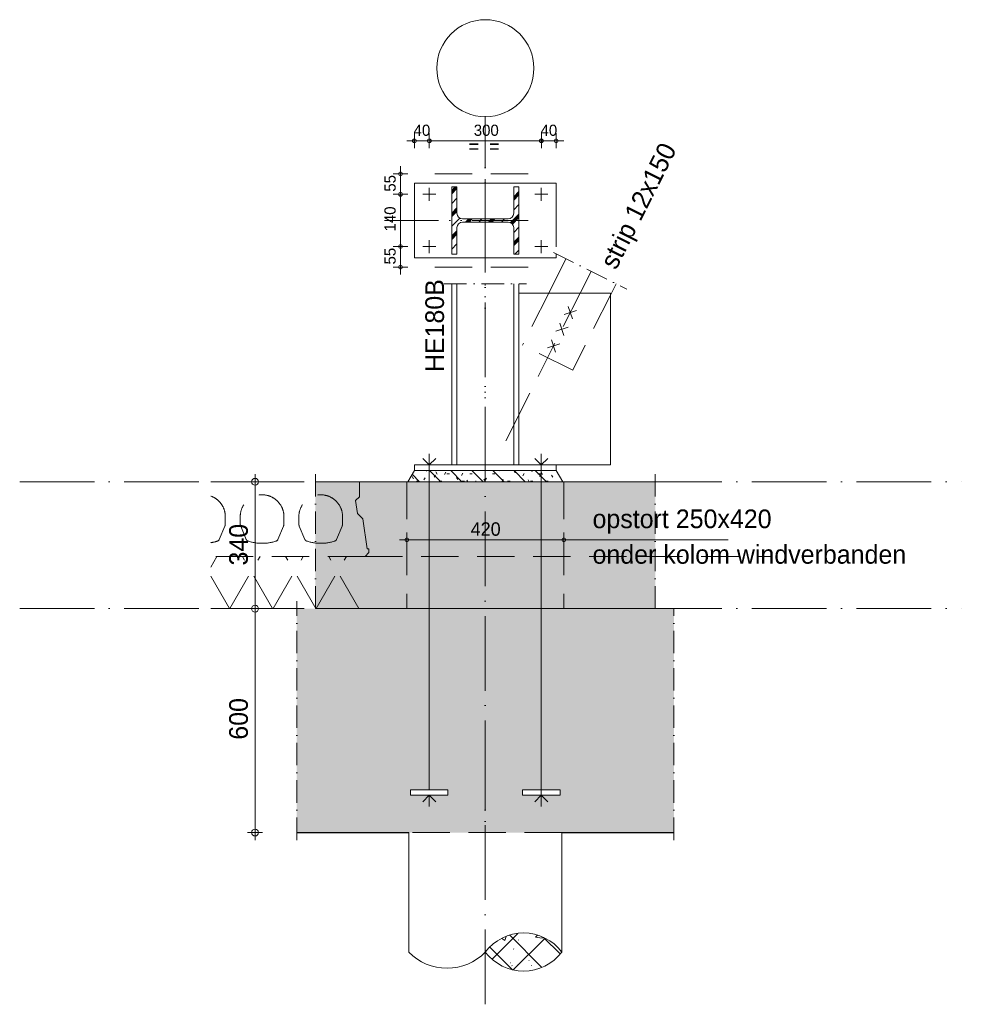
# Model space of a CAD drawing. Header units: millimetres. Extents: x 1146 to 62151, y -2394 to 40413.
# Tile 12 of 16: x 46044 to 48566, y -1510 to 1128. Entities that reach past the tile are written whole.
import ezdxf

# ---------------------------------------------------------------- set-up
doc = ezdxf.new("R2010")
doc.units = ezdxf.units.MM
for name, pattern in [('00_PBT_AFBR', [100, 60, -20, 0, -20]), ('00_PBT_HART', [240, 150, -30, 0, -30, 0, -30]), ('00_PBT_HID2', [150, 100, -50]), ('00_PBT_STRA', [560, 200, -40, 0, -40, 200, -40, 0, -40])]:
    doc.linetypes.add(name, pattern=pattern)
for name, color, linetype, lineweight in [('A-____-____-DIMS', 211, 'Continuous', 13), ('A-____-____-DIMS-20', 211, 'Continuous', 13), ('A-____-NOTE-TEXT', 131, 'Continuous', 18), ('A-DETL-____-OTLN', 90, 'Continuous', 13), ('A-DETL-GENF-HDLN', 90, '00_PBT_HID2', 18), ('A-DETL-GENF-OTLN', 92, 'Continuous', 18), ('A-FLOR-LEVL-OTLN', 51, 'Continuous', 13), ('G-____-____-TEXT', 231, 'Continuous', 13), ('S-BEAM-____-HDLN', 1, '00_PBT_HID2', 18), ('S-BEAM-____-IDEN', 2, 'Continuous', 18), ('S-BEAM-____-OTLN', 12, 'Continuous', 25), ('S-COLS-____-HDLN', 52, '00_PBT_HID2', 18), ('S-COLS-____-IDEN', 171, 'Continuous', 18), ('S-COLS-____-OTLN', 52, 'Continuous', 25), ('S-FNDN-____-HDLN', 4, '00_PBT_HID2', 18), ('S-GRID-____-OTLN', 1, 'Continuous', 13)]:
    doc.layers.add(name, color=color, linetype=linetype, lineweight=lineweight)
doc.styles.add('PBT-Font_4', font='PBT-FONT.ttf', dxfattribs={"height": 36})
doc.styles.add('PBT-Font_6', font='PBT-FONT.ttf', dxfattribs={"height": 50})
doc.styles.add('PBT-Font_7', font='PBT-FONT.ttf', dxfattribs={"height": 30})
doc.dimstyles.new('PBT_DIM_1_50mm_nk', dxfattribs={"dimscale": 304.8, "dimtxt": 30.082649, "dimasz": 0.032808, "dimexe": 0.065617, "dimexo": 0.0625, "dimgap": 0.013123, "dimtad": 1, "dimdec": 3, "dimrnd": 0.001, "dimdsep": 46, "dimtxsty": 'PBT-Font_7', "dimblk1": 'DOTBLANK', "dimblk2": 'DOTBLANK', "dimsah": 1, "dimcen": 0.09, "dimdle": 0.065617, "dimazin": 0, "dimtfac": 1, "dimtdec": 4, "dimtix": 1, "dimtmove": 0, "dimatfit": 3, "dimfxl": 0.065617, "dimfxlon": 1, "dimtvp": 1, "dimtolj": 1, "dimtzin": 0, "dimarcsym": 2})
doc.dimstyles.new('PBT_DIM_1_80mm', dxfattribs={"dimscale": 304.8, "dimtxt": 36.099179, "dimasz": 0.032808, "dimexe": 0.065617, "dimexo": 0.0625, "dimgap": 6.56168e-06, "dimtad": 1, "dimdec": 3, "dimrnd": 0.001, "dimdsep": 46, "dimtxsty": 'PBT-Font_4', "dimblk1": 'DOTBLANK', "dimblk2": 'DOTBLANK', "dimsah": 1, "dimcen": 0.09, "dimdle": 0.065617, "dimazin": 0, "dimtfac": 1, "dimtdec": 4, "dimtix": 1, "dimtmove": 0, "dimatfit": 3, "dimfxl": 0.065617, "dimfxlon": 1, "dimtvp": 1, "dimtolj": 1, "dimtzin": 0, "dimarcsym": 2})
doc.dimstyles.new('PBT_DIM_2_50mm', dxfattribs={"dimscale": 304.8, "dimtxt": 50.137748, "dimasz": 0.059055, "dimexe": 0.065617, "dimexo": 0.0625, "dimgap": 0.013123, "dimtad": 1, "dimdec": 3, "dimrnd": 0.001, "dimdsep": 46, "dimtxsty": 'PBT-Font_6', "dimblk1": 'DOTBLANK', "dimblk2": 'DOTBLANK', "dimsah": 1, "dimcen": 0.09, "dimdle": 0.065617, "dimazin": 0, "dimtfac": 1, "dimtdec": 4, "dimtix": 1, "dimtmove": 0, "dimatfit": 3, "dimfxl": 0.065617, "dimfxlon": 1, "dimtvp": 1, "dimtolj": 1, "dimtzin": 0, "dimarcsym": 2})

# ---------------------------------------------------------------- blocks, each defined once
blk = doc.blocks.new('28_PBT_SC_stalen kolom_H-profiel_R24 - HE180B-1678610-0_03a')
at = {"layer": 'S-COLS-____-HDLN'}
blk.add_line((10090, -65), (10090, 395), dxfattribs=at)
at = {"layer": 'S-COLS-____-OTLN', "lineweight": 18}
for p, q in [((9910, -65), (9910, 420)), ((9924, -65), (9924, 420)), ((10076, 420), (10076, -65)), ((10090, 395), (10090, 420))]:
    blk.add_line(p, q, dxfattribs=at)
at = {"layer": 'S-COLS-____-OTLN', "linetype": '00_PBT_HART', "lineweight": 13}
blk.add_line((10000, -65), (10000, 420), dxfattribs=at)
blk = doc.blocks.new('28_PBT_SF_stalen ligger_strip_R24 - windverband 12x150-1695926-0_03a')
at = {"layer": 'S-BEAM-____-HDLN'}
for p, q in [((10253.6, 395), (10090, 69.3)), ((10169.7, 395), (10100, 256.2)), ((10335, 389.9), (10234, 188.9)), ((10234, 188.9), (10100, 256.2)), ((10090, 69.1), (10076, 41.4)), ((10076, 41.2), (10054.8, -0.8))]:
    blk.add_line(p, q, dxfattribs=at)
at = {"layer": 'S-BEAM-____-OTLN', "lineweight": 18}
for p, q in [((10216, 487.3), (10169.7, 395)), ((10350.1, 420), (10335, 390))]:
    blk.add_line(p, q, dxfattribs=at)
at = {"layer": 'S-BEAM-____-OTLN', "linetype": '00_PBT_HART', "lineweight": 13}
blk.add_line((10283.1, 453.7), (10253.6, 395), dxfattribs=at)
blk = doc.blocks.new('17_PBT_SFO_paal_rond_R24 - Ø410-500 _vHek Combi_-1669966-0_03a')
at = {"layer": 'A-DETL-GENF-OTLN', "lineweight": 13}
h = blk.add_hatch(dxfattribs=at)
h.set_pattern_fill('FP_52', color=9, style=0, pattern_type=2)
h.set_pattern_definition([(45, (9775.2, -230.86), (-42.4264, 42.4264), []), (135, (9775.2, -230.86), (-42.4264, -42.4264), []), (50, (9775.2, -230.86), (143.452, -12.55), [15, -165]), (355, (9775.2, -230.86), (-27.75, 150.438), [12, -132]), (100.451, (9787.15, -231.9), (115.702, 137.887), [12.748, -140.228]), (46.184, (9775.2, -190.86), (213.449, -33.104), [22.5, -247.5]), (96.636, (9792.99, -193.62), (186.93, 194.825), [19.122, -210.343]), (351.184, (9775.2, -190.86), (186.933, 194.823), [18, -198]), (21, (9795.2, -200.86), (119.381, -80.524), [15, -165]), (326, (9795.2, -200.86), (48.663, 145.03), [12, -132]), (71.451, (9805.15, -207.57), (168.045, 64.505), [12.748, -140.228]), (37.5, (9775.2, -230.86), (2.432, 66.5788), [0.6706, -129.729, 0.6706, -133.329, -132.5]), (37.5, (9775.2, -230.86), (2.432, 66.5788), [-264.4, 0.6706, -131.829]), (7.5, (9775.2, -230.86), (52.614, 78.8823), [0.6706, -75.729, 0.6706, -126.729, -50.5]), (7.5, (9775.2, -230.86), (52.614, 78.8823), [-203.8, 0.6706, -49.829]), (327.5, (9730.6, -230.86), (106.7645, -4.511), [0.6706, -49.329, 0.6706, -155.329, -207]), (327.5, (9730.6, -230.86), (106.7645, -4.511), [-206, 0.6706, -206.329]), (317.5, (9710.6, -230.86), (116.637, 20.021), [0.6706, -64.329, 0.6706, -102.929, -147]), (317.5, (9710.6, -230.86), (116.637, 20.021), [-168.6, 0.67, -146.329]), (317.5, (9710.6, -230.86), (116.637, 20.021), [0.6706, -64.329, 0.6706, -102.929, -147]), (317.5, (9710.6, -230.86), (116.637, 20.021), [-168.6, 0.67, -146.329])])
h.paths.add_polyline_path([(10102.5, -1421), (10131.9, -1417.6), (10159.7, -1407.5), (10184.5, -1391.4), (10205, -1370), (10184.5, -1348.6), (10159.7, -1332.5), (10131.9, -1322.4), (10102.5, -1319), (10073.1, -1322.4), (10045.3, -1332.5), (10020.5, -1348.6), (10000, -1370), (10020.5, -1391.4), (10045.3, -1407.5), (10073.1, -1417.6)])
at = {"layer": 'A-DETL-GENF-HDLN'}
blk.add_line((10205, -1050), (9795, -1050), dxfattribs=at)
at = {"layer": 'A-DETL-GENF-OTLN'}
for p, q in [((9795, -1370), (9795, -1050)), ((10205, -1050), (10205, -1370))]:
    blk.add_line(p, q, dxfattribs=at)
for centre, radius, start, end in [((10102.5, -1447.6), 128.6, 37.1283, 142.8717), ((9897.5, -1270.5), 142.9, 224.1487, 315.8513), ((10102.5, -1292.4), 128.6, 217.1283, 322.8717)]:
    blk.add_arc(centre, radius, start, end, dxfattribs=at)
blk = doc.blocks.new('00_STR_DI_boutsymbool - Bout en moer-1699788-0_03a')
at = {"layer": 'A-DETL-GENF-OTLN'}
for p, q in [((9850, -65), (9832.3, -47.3)), ((9850, -65), (9850, -35)), ((9850, -65), (9867.7, -47.3)), ((9850, -65), (9850, -80)), ((9850, -80), (9850, -110)), ((9850, -110), (9850, -450)), ((9850, -450), (9850, -935)), ((9850, -950), (9832.3, -967.7)), ((9850, -950), (9850, -980)), ((9850, -950), (9867.7, -967.7))]:
    blk.add_line(p, q, dxfattribs=at)
blk = doc.blocks.new('00_PBT_DI_afbreeklijn - Afbreeklijn doorsteek 20-1694092-0_03a')
at = {"layer": 'A-DETL-GENF-OTLN', "linetype": '00_PBT_AFBR'}
blk.add_line((10505, -1070), (10505, -450), dxfattribs=at)
blk = doc.blocks.new('00_PBT_DI_afbreeklijn - Afbreeklijn doorsteek 20-1694289-0_03a')
at = {"layer": 'A-DETL-GENF-OTLN', "linetype": '00_PBT_AFBR'}
for p, q in [((9545, -110), (9545, -90)), ((9545, -450), (9545, -110))]:
    blk.add_line(p, q, dxfattribs=at)
blk = doc.blocks.new('00_PBT_DI_afbreeklijn - Afbreeklijn doorsteek 20-1694006-0_03a')
at = {"layer": 'A-DETL-GENF-OTLN', "linetype": '00_PBT_AFBR'}
blk.add_line((9495, -1070), (9495, -430), dxfattribs=at)
blk = doc.blocks.new('00_PBT_DI_afbreeklijn - Afbreeklijn doorsteek 20-1694333-0_03a')
at = {"layer": 'A-DETL-GENF-OTLN', "linetype": '00_PBT_AFBR'}
for p, q in [((10455, -110), (10455, -90)), ((10455, -450), (10455, -110))]:
    blk.add_line(p, q, dxfattribs=at)
blk = doc.blocks.new('00_PBT_DI_afbreeklijn - Afbreeklijn doorsteek 20-1684465-0_03a')
at = {"layer": 'A-DETL-GENF-OTLN', "linetype": '00_PBT_AFBR'}
blk.add_line((9890, 420), (10110, 420), dxfattribs=at)
blk = doc.blocks.new('00_STR_DI_boutsymbool - Bout en moer-1699760-0_03a')
at = {"layer": 'A-DETL-GENF-OTLN'}
for p, q in [((10150, -65), (10132.3, -47.3)), ((10150, -65), (10150, -35)), ((10150, -65), (10167.7, -47.3)), ((10150, -65), (10150, -80)), ((10150, -80), (10150, -110)), ((10150, -110), (10150, -450)), ((10150, -450), (10150, -935)), ((10150, -935), (10150, -950)), ((10150, -950), (10132.3, -967.7)), ((10150, -950), (10150, -980)), ((10150, -950), (10167.7, -967.7))]:
    blk.add_line(p, q, dxfattribs=at)
blk = doc.blocks.new('DIMBLOCK59-0_03a')
at = {"layer": 'A-____-____-DIMS-20'}
for p, q in [((47081.1, -265.6), (47081.1, -245.6)), ((47501.1, -265.6), (47501.1, -245.6)), ((47061.1, -265.6), (47521.1, -265.6)), ((47081.1, -265.6), (47081.1, -285.6)), ((47501.1, -265.6), (47501.1, -285.6))]:
    blk.add_line(p, q, dxfattribs=at)
for centre in [(47081.1, -265.6), (47501.1, -265.6)]:
    blk.add_circle(centre, 5, dxfattribs=at)
at = {"layer": 'A-____-____-DIMS-20', "color": 0, "insert": (47251.9, -218.7), "char_height": 36, "width": 93.994, "attachment_point": 1, "line_spacing_factor": 1.135194, "style": 'PBT-Font_4'}
blk.add_mtext('420', dxfattribs=at)
blk = doc.blocks.new('_DotBlank')
at = {"color": 0, "linetype": 'ByBlock', "lineweight": -2}
blk.add_line((-0.5, 0), (-1, 0), dxfattribs=at)
blk.add_circle((0, 0), 0.5, dxfattribs=at)
blk = doc.blocks.new('DIMBLOCK60-0_03a')
at = {"layer": 'A-____-____-DIMS-20'}
for p, q in [((46674.4, -90), (46674.4, -450)), ((46674.4, -110), (46654.4, -110)), ((46674.4, -110), (46694.4, -110)), ((46674.4, -450), (46654.4, -450)), ((46674.4, -450), (46694.4, -450))]:
    blk.add_line(p, q, dxfattribs=at)
for centre in [(46674.4, -110), (46674.4, -450)]:
    blk.add_circle(centre, 9, dxfattribs=at)
at = {"layer": 'A-____-____-DIMS-20', "color": 0, "insert": (46605.2, -334.4), "char_height": 50, "width": 130.547, "attachment_point": 1, "rotation": 90, "line_spacing_factor": 1.135194, "style": 'PBT-Font_6'}
blk.add_mtext('340', dxfattribs=at)
blk = doc.blocks.new('DIMBLOCK61-0_03a')
at = {"layer": 'A-____-____-DIMS-20'}
for p, q in [((46674.4, -450), (46654.4, -450)), ((46674.4, -450), (46674.4, -1070)), ((46674.4, -450), (46694.4, -450)), ((46674.4, -1050), (46654.4, -1050)), ((46674.4, -1050), (46694.4, -1050))]:
    blk.add_line(p, q, dxfattribs=at)
for centre in [(46674.4, -450), (46674.4, -1050)]:
    blk.add_circle(centre, 9, dxfattribs=at)
at = {"layer": 'A-____-____-DIMS-20', "color": 0, "insert": (46605.2, -801.1), "char_height": 50, "width": 122.601, "attachment_point": 1, "rotation": 90, "line_spacing_factor": 1.135194, "style": 'PBT-Font_6'}
blk.add_mtext('600', dxfattribs=at)
blk = doc.blocks.new('DIMBLOCK62-0_03a')
at = {"layer": 'A-____-____-DIMS-20'}
for p, q in [((47101.1, 803.6), (47101.1, 823.6)), ((47141.1, 803.6), (47141.1, 823.6)), ((47081.1, 803.6), (47141.1, 803.6)), ((47101.1, 803.6), (47101.1, 783.6)), ((47141.1, 803.6), (47141.1, 783.6))]:
    blk.add_line(p, q, dxfattribs=at)
for centre in [(47101.1, 803.6), (47141.1, 803.6)]:
    blk.add_circle(centre, 5, dxfattribs=at)
at = {"layer": 'A-____-____-DIMS-20', "color": 0, "insert": (47099, 846.7), "char_height": 30, "width": 53.127, "attachment_point": 1, "line_spacing_factor": 1.135194, "style": 'PBT-Font_7'}
blk.add_mtext('40', dxfattribs=at)
blk = doc.blocks.new('DIMBLOCK63-0_03a')
at = {"layer": 'A-____-____-DIMS-20'}
for p, q in [((47141.1, 803.6), (47141.1, 823.6)), ((47441.1, 803.6), (47441.1, 823.6)), ((47141.1, 803.6), (47441.1, 803.6)), ((47141.1, 803.6), (47141.1, 783.6)), ((47441.1, 803.6), (47441.1, 783.6))]:
    blk.add_line(p, q, dxfattribs=at)
for centre in [(47141.1, 803.6), (47441.1, 803.6)]:
    blk.add_circle(centre, 5, dxfattribs=at)
at = {"layer": 'A-____-____-DIMS-20', "color": 0, "insert": (47260.2, 846.7), "char_height": 30, "width": 74.242, "attachment_point": 1, "line_spacing_factor": 1.135194, "style": 'PBT-Font_7'}
blk.add_mtext('300', dxfattribs=at)
blk = doc.blocks.new('DIMBLOCK64-0_03a')
at = {"layer": 'A-____-____-DIMS-20'}
for p, q in [((47441.1, 803.6), (47441.1, 823.6)), ((47481.1, 803.6), (47481.1, 823.6)), ((47441.1, 803.6), (47501.1, 803.6)), ((47441.1, 803.6), (47441.1, 783.6)), ((47481.1, 803.6), (47481.1, 783.6))]:
    blk.add_line(p, q, dxfattribs=at)
for centre in [(47441.1, 803.6), (47481.1, 803.6)]:
    blk.add_circle(centre, 5, dxfattribs=at)
at = {"layer": 'A-____-____-DIMS-20', "color": 0, "insert": (47439, 846.7), "char_height": 30, "width": 53.127, "attachment_point": 1, "line_spacing_factor": 1.135194, "style": 'PBT-Font_7'}
blk.add_mtext('40', dxfattribs=at)
blk = doc.blocks.new('DIMBLOCK65-0_03a')
at = {"layer": 'A-____-____-DIMS-20'}
for p, q in [((47064, 520.1), (47044, 520.1)), ((47064, 445.1), (47064, 520.1)), ((47064, 520.1), (47084, 520.1)), ((47064, 465.1), (47044, 465.1)), ((47064, 465.1), (47084, 465.1))]:
    blk.add_line(p, q, dxfattribs=at)
for centre in [(47064, 520.1), (47064, 465.1)]:
    blk.add_circle(centre, 5, dxfattribs=at)
at = {"layer": 'A-____-____-DIMS-20', "color": 0, "insert": (47020.9, 472.1), "char_height": 30, "width": 49.04, "attachment_point": 1, "rotation": 90, "line_spacing_factor": 1.135194, "style": 'PBT-Font_7'}
blk.add_mtext('55', dxfattribs=at)
blk = doc.blocks.new('DIMBLOCK66-0_03a')
at = {"layer": 'A-____-____-DIMS-20'}
for p, q in [((47064, 660.1), (47044, 660.1)), ((47064, 520.1), (47064, 660.1)), ((47064, 660.1), (47084, 660.1)), ((47064, 520.1), (47044, 520.1)), ((47064, 520.1), (47084, 520.1))]:
    blk.add_line(p, q, dxfattribs=at)
for centre in [(47064, 660.1), (47064, 520.1)]:
    blk.add_circle(centre, 5, dxfattribs=at)
at = {"layer": 'A-____-____-DIMS-20', "color": 0, "insert": (47020.9, 560.6), "char_height": 30, "width": 70.836, "attachment_point": 1, "rotation": 90, "line_spacing_factor": 1.135194, "style": 'PBT-Font_7'}
blk.add_mtext('140', dxfattribs=at)
blk = doc.blocks.new('DIMBLOCK67-0_03a')
at = {"layer": 'A-____-____-DIMS-20'}
for p, q in [((47064, 715.1), (47044, 715.1)), ((47064, 660.1), (47064, 735.1)), ((47064, 715.1), (47084, 715.1)), ((47064, 660.1), (47044, 660.1)), ((47064, 660.1), (47084, 660.1))]:
    blk.add_line(p, q, dxfattribs=at)
for centre in [(47064, 715.1), (47064, 660.1)]:
    blk.add_circle(centre, 5, dxfattribs=at)
at = {"layer": 'A-____-____-DIMS-20', "color": 0, "insert": (47020.9, 667.1), "char_height": 30, "width": 49.04, "attachment_point": 1, "rotation": 90, "line_spacing_factor": 1.135194, "style": 'PBT-Font_7'}
blk.add_mtext('55', dxfattribs=at)
blk = doc.blocks.new('00_PBT_GA_stramienbol - Grid Head detail-1677896-0_03a')
at = {"layer": 'A-____-NOTE-TEXT'}
blk.add_circle((10000.1, 997.9), 130, dxfattribs=at)

msp = doc.modelspace()

# ---------------------------------------------------------------- hatches: boundary and pattern name
at = {"layer": 'A-DETL-GENF-OTLN', "lineweight": 13}
h = msp.add_hatch(dxfattribs=at)
h.set_pattern_fill('FP_55', style=0, pattern_type=2)
h.set_pattern_definition([(45, (47066.29, -230.86), (-30.4798, 30.4798), []), (45, (47092.2, -230.86), (-30.4798, 30.4798), []), (45, (47093.72, -230.86), (-30.4798, 30.4798), []), (45, (47095.246, -230.86), (-30.4798, 30.4798), []), (45, (47096.77, -230.86), (-30.4798, 30.4798), []), (45, (47098.294, -230.86), (-30.4798, 30.4798), []), (45, (47099.82, -230.86), (-30.4798, 30.4798), []), (45, (47101.34, -230.86), (-30.4798, 30.4798), [])])
h.paths.add_polyline_path([(47215.0921, 500.0732), (47215.0921, 570.8232), (47215.6033, 574.7054), (47217.1018, 578.3232), (47219.4855, 581.4298), (47222.5921, 583.8135), (47226.2099, 585.312), (47230.0921, 585.8232), (47352.0921, 585.8232), (47355.9744, 585.312), (47359.5921, 583.8135), (47362.6987, 581.4298), (47365.0825, 578.3232), (47366.581, 574.7054), (47367.0921, 570.8232), (47367.0921, 500.0732), (47381.0921, 500.0732), (47381.0921, 680.0732), (47367.0921, 680.0732), (47367.0921, 609.3232), (47366.581, 605.4409), (47365.0825, 601.8232), (47362.6987, 598.7166), (47359.5921, 596.3328), (47355.9744, 594.8343), (47352.0921, 594.3232), (47230.0921, 594.3232), (47226.2099, 594.8343), (47222.5921, 596.3328), (47219.4855, 598.7166), (47217.1018, 601.8232), (47215.6033, 605.4409), (47215.0921, 609.3232), (47215.0921, 680.0732), (47201.0921, 680.0732), (47201.0921, 500.0732)])
h = msp.add_hatch(dxfattribs=at)
h.set_pattern_fill('FP_53', style=0, pattern_type=2)
h.set_pattern_definition([(0, (47066.29, -230.86), (81.28, 20.32), [6.706, -54.254, 6.706, -54.254, -325.12]), (0, (47066.29, -230.86), (81.28, 20.32), [-121.92, 6.706, -115.214, 6.706, -54.254, -142.24]), (0, (47066.29, -230.86), (81.28, 20.32), [-304.8, 6.706, -33.934, 6.706, -94.894]), (120, (47096.77, -220.7), (-58.2376, 60.2305), [6.706, -54.254, 6.706, -54.254, -325.12]), (120, (47096.77, -220.7), (-58.2376, 60.2305), [-121.92, 6.706, -115.214, 6.706, -54.254, -142.24]), (120, (47096.77, -220.7), (-58.2376, 60.2305), [-304.8, 6.706, -33.934, 6.706, -94.894]), (240, (47106.93, -180.06), (-23.0424, -80.5505), [6.706, -54.254, 6.706, -54.254, -325.12]), (240, (47106.93, -180.06), (-23.0424, -80.5505), [-121.92, 6.706, -115.214, 6.706, -54.254, -142.24]), (240, (47106.93, -180.06), (-23.0424, -80.5505), [-304.8, 6.706, -33.934, 6.706, -94.894])])
h.paths.add_polyline_path([(47498.4126, -110), (47481.0921, -80), (47101.0921, -80), (47083.7716, -110), (47305.0255, -110)])
h = msp.add_hatch(dxfattribs=at)
h.set_pattern_fill('FP_54', style=0, pattern_type=2)
h.set_pattern_definition([(135, (47066.29, -230.86), (-28.2843, -28.2843), [])])
h.paths.add_polyline_path([(47498.4126, -110), (47481.0921, -80), (47101.0921, -80), (47083.7716, -110), (47305.0255, -110)])
at = {"layer": 'A-DETL-GENF-OTLN'}
msp.add_hatch(color=10, dxfattribs=at).paths.add_polyline_path([(47746.0921, -450), (47746.0921, -110), (46836.0921, -110), (46836.0921, -450)])
at = {"layer": 'S-BEAM-____-OTLN'}
h = msp.add_hatch(color=10, dxfattribs=at)
h.paths.add_polyline_path([(46786.0921, -1050), (47796.0921, -1050), (47796.0921, -450), (46786.0921, -450)])
h.paths.add_polyline_path([(47091.0921, -950), (47091.0921, -935), (47191.0921, -935), (47191.0921, -950)])
h.paths.add_polyline_path([(47391.0921, -950), (47391.0921, -935), (47491.0921, -935), (47491.0921, -950)])

# ---------------------------------------------------------------- linework, layer by layer
at = {"layer": 'A-DETL-____-OTLN', "linetype": '00_PBT_HART'}
for p, q in [((47291.0921, 550.8232), (47291.0921, 766.7538)), ((47406.0921, 590.0732), (47021.0921, 590.0732)), ((47291.0921, -840), (47291.0921, -1070))]:
    msp.add_line(p, q, dxfattribs=at)
at = {"layer": 'A-DETL-____-OTLN', "linetype": '00_PBT_HID2'}
for p, q in [((47406.0921, 715.0732), (47106.0921, 715.0732)), ((47406.0921, 465.0732), (47111.0921, 465.0732))]:
    msp.add_line(p, q, dxfattribs=at)
at = {"layer": 'A-DETL-____-OTLN'}
for p, q in [((47101.0921, 490.0732), (47101.0921, 690.0732)), ((47101.0921, 690.0732), (47481.0921, 690.0732)), ((47481.0921, 690.0732), (47481.0921, 519.8052)), ((47123.5921, 660.0732), (47158.5921, 660.0732)), ((47141.0921, 677.5732), (47141.0921, 642.5732)), ((47458.5921, 660.0732), (47423.5921, 660.0732)), ((47441.0921, 677.5732), (47441.0921, 642.5732)), ((47141.0921, 502.5732), (47141.0921, 537.5732)), ((47441.0921, 502.5732), (47441.0921, 537.5732)), ((47123.5921, 520.0732), (47158.5921, 520.0732)), ((47458.5921, 520.0732), (47423.5921, 520.0732)), ((47481.0921, 490.0732), (47101.0921, 490.0732)), ((47481.0921, 500.3953), (47481.0921, 490.0732)), ((47535.3123, 348.7341), (47502.089, 337.7244)), ((47524.2056, 326.6176), (47513.1958, 359.8409)), ((47512.8733, 304.052), (47479.65, 293.0423)), ((47501.7665, 281.9355), (47490.7568, 315.1588)), ((47479.3275, 237.2534), (47468.3177, 270.4767)), ((47490.4342, 259.3699), (47457.211, 248.3602)), ((47436.0921, -265.6021), (47941.0921, -265.6021))]:
    msp.add_line(p, q, dxfattribs=at)
at = {"layer": 'A-DETL-____-OTLN', "lineweight": 18}
for p, q in [((47215.0921, 680.0732), (47201.0921, 680.0732)), ((47201.0921, 680.0732), (47201.0921, 500.0732)), ((47215.0921, 609.3232), (47215.0921, 680.0732)), ((47381.0921, 680.0732), (47367.0921, 680.0732)), ((47367.0921, 680.0732), (47367.0921, 609.3232)), ((47381.0921, 500.0732), (47381.0921, 680.0732)), ((47352.0921, 594.3232), (47230.0921, 594.3232)), ((47230.0921, 585.8232), (47352.0921, 585.8232)), ((47215.0921, 500.0732), (47215.0921, 570.8232)), ((47367.0921, 570.8232), (47367.0921, 500.0732)), ((47201.0921, 500.0732), (47215.0921, 500.0732)), ((47367.0921, 500.0732), (47381.0921, 500.0732)), ((47626.0921, 395), (47381.0921, 395)), ((47381.0921, 395), (47381.0921, -65)), ((47626.0921, -65), (47626.0921, 395)), ((47381.0921, -65), (47101.0921, -65)), ((47101.0921, -65), (47101.0921, -80)), ((47381.0921, -65), (47481.0425, -65)), ((47481.0921, -80), (47481.0921, -65)), ((47481.1417, -65), (47626.0921, -65)), ((47101.0921, -80), (47083.7716, -110)), ((47481.0921, -80), (47101.0921, -80)), ((47498.4126, -110), (47481.0921, -80)), ((47083.7716, -110), (46836.0921, -110)), ((47083.7716, -110), (47498.4126, -110)), ((47746.0921, -110), (47498.4126, -110)), ((46836.0921, -450), (47746.0921, -450)), ((47191.0921, -935), (47091.0921, -935)), ((47091.0921, -935), (47091.0921, -950)), ((47191.0921, -950), (47191.0921, -935)), ((47491.0921, -935), (47391.0921, -935)), ((47391.0921, -935), (47391.0921, -950)), ((47491.0921, -950), (47491.0921, -935)), ((47091.0921, -950), (47191.0921, -950)), ((47391.0921, -950), (47491.0921, -950))]:
    msp.add_line(p, q, dxfattribs=at)
at = {"layer": 'A-DETL-____-OTLN', "linetype": '00_PBT_HID2', "lineweight": 18}
for p, q in [((46555.9555, -110), (46836.0425, -110)), ((46954.3197, -150), (46954.3197, -110.0496)), ((47081.0921, -110.0496), (47081.0921, -449.9504)), ((47501.0921, -110.0496), (47501.0921, -449.9504)), ((46943.7131, -160.6066), (46954.3197, -150)), ((46948.6629, -195.2548), (46943.7131, -160.6066)), ((46594.8197, -203.5), (46594.8197, -223.1263)), ((46634.8197, -223.1263), (46634.8197, -203.5)), ((46751.8197, -203.5), (46751.8197, -223.1263)), ((46791.8197, -223.1263), (46791.8197, -203.5)), ((46908.8197, -203.5), (46908.8197, -223.1263)), ((46962.805, -209.397), (46948.6629, -195.2548)), ((46974.3197, -290), (46962.805, -209.397)), ((46593.6503, -228.9328), (46578.5448, -264.9127)), ((46651.0946, -264.9127), (46635.9891, -228.9328)), ((46750.6503, -228.9328), (46735.5448, -264.9127)), ((46808.0946, -264.9127), (46792.9891, -228.9328)), ((46907.6503, -228.9328), (46892.5448, -264.9127)), ((46979.3197, -290), (46974.3197, -290)), ((46979.3197, -290), (46979.3197, -300)), ((46969.3197, -310), (46555.9555, -310)), ((46555.9555, -338.7252), (46572.54, -310)), ((46607.1811, -450), (46688.0101, -310)), ((46721.6289, -450), (46640.7999, -310)), ((46722.6511, -450), (46803.4802, -310)), ((46837.0704, -449.9504), (46756.27, -310)), ((46838.1498, -449.9504), (46918.9502, -310)), ((46952.5404, -449.9504), (46871.74, -310)), ((46969.3197, -310), (46979.3197, -300)), ((46969.3197, -310), (48054.0954, -310)), ((46606.1589, -450), (46555.9555, -363.0452)), ((46555.9555, -450), (46836.0425, -450))]:
    msp.add_line(p, q, dxfattribs=at)
at = {"layer": 'A-DETL-____-OTLN', "lineweight": 18}
for centre, start, end in [((47230.0921, 609.3232), 180, 270), ((47352.0921, 609.3232), 270, 360), ((47230.0921, 570.8232), 90, 180), ((47352.0921, 570.8232), 0, 90)]:
    msp.add_arc(centre, 15, start, end, dxfattribs=at)
at = {"layer": 'A-DETL-____-OTLN', "linetype": '00_PBT_HID2', "lineweight": 18}
for centre, radius, start, end in [((46536.3197, -203.5), 58.5, 0, 70.0716333), ((46693.3197, -203.5), 58.5, 0, 180), ((46850.3197, -203.5), 58.5, 0, 180), ((46579.8197, -223.1263), 15, 337.2258972, 0), ((46649.8197, -223.1263), 15, 180, 202.7741028), ((46736.8197, -223.1263), 15, 337.2258972, 0), ((46806.8197, -223.1263), 15, 180, 202.7741028), ((46893.8197, -223.1263), 15, 337.2258972, 0), ((46536.3197, -154.7372), 120.2628, 279.4485394, 288.4104442), ((46572.0906, -262.203), 7, 288.4104442, 337.2258972), ((46657.5488, -262.203), 7, 202.7741028, 251.5895558), ((46693.3197, -154.7372), 120.2628, 251.5895558, 288.4104442), ((46729.0906, -262.203), 7, 288.4104442, 337.2258972), ((46814.5488, -262.203), 7, 202.7741028, 251.5895558), ((46850.3197, -154.7372), 120.2628, 251.5895558, 288.4104442), ((46886.0906, -262.203), 7, 288.4104442, 337.2258972)]:
    msp.add_arc(centre, radius, start, end, dxfattribs=at)
at = {"layer": 'A-FLOR-LEVL-OTLN', "linetype": '00_PBT_STRA', "lineweight": 18}
for p, q in [((46044.2282, -110), (48565.707, -110)), ((46044.2282, -450), (48565.707, -450))]:
    msp.add_line(p, q, dxfattribs=at)
at = {"layer": 'S-BEAM-____-OTLN'}
for p, q in [((46786.0921, -1050), (47086.0425, -1050)), ((47496.1417, -1050), (47796.0921, -1050))]:
    msp.add_line(p, q, dxfattribs=at)
at = {"layer": 'S-GRID-____-OTLN', "linetype": '00_PBT_STRA', "lineweight": 18}
msp.add_line((47291.0921, -1510.067), (47291.0921, 869.6359), dxfattribs=at)

# ---------------------------------------------------------------- block references
at = {"layer": 'A-____-NOTE-TEXT'}
msp.add_blockref('00_PBT_GA_stramienbol - Grid Head detail-1677896-0_03a', (37291.0921, 0), dxfattribs=at)
at = {"layer": 'A-DETL-GENF-OTLN', "rotation": 333.3345181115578}
msp.add_blockref('00_PBT_DI_afbreeklijn - Afbreeklijn doorsteek 20-1684465-0_03a', (38446.7013, 4567.4161), dxfattribs=at)
at = {"layer": 'A-DETL-GENF-OTLN'}
for name in ['00_PBT_DI_afbreeklijn - Afbreeklijn doorsteek 20-1684465-0_03a', '00_STR_DI_boutsymbool - Bout en moer-1699788-0_03a', '00_STR_DI_boutsymbool - Bout en moer-1699760-0_03a', '00_PBT_DI_afbreeklijn - Afbreeklijn doorsteek 20-1694289-0_03a', '00_PBT_DI_afbreeklijn - Afbreeklijn doorsteek 20-1694333-0_03a', '00_PBT_DI_afbreeklijn - Afbreeklijn doorsteek 20-1694006-0_03a', '00_PBT_DI_afbreeklijn - Afbreeklijn doorsteek 20-1694092-0_03a']:
    msp.add_blockref(name, (37291.0921, 0), dxfattribs=at)
at = {"layer": 'S-BEAM-____-HDLN'}
msp.add_blockref('28_PBT_SF_stalen ligger_strip_R24 - windverband 12x150-1695926-0_03a', (37291.0921, 0), dxfattribs=at)
at = {"layer": 'S-COLS-____-HDLN'}
msp.add_blockref('28_PBT_SC_stalen kolom_H-profiel_R24 - HE180B-1678610-0_03a', (37291.0921, 0), dxfattribs=at)
at = {"layer": 'S-FNDN-____-HDLN'}
msp.add_blockref('17_PBT_SFO_paal_rond_R24 - Ø410-500 _vHek Combi_-1669966-0_03a', (37291.0921, 0), dxfattribs=at)

# ---------------------------------------------------------------- texts
at = {"layer": 'G-____-____-TEXT', "color": 7, "lineweight": 18, "attachment_point": 1}
for s, insert, char_height, width, style in [('=  =', (47246.3563, 806.6106), 36, 115.443, 'PBT-Font_4'), ('opstort 250x420', (47578.1653, -184.3628), 50, 628.523, 'PBT-Font_6'), ('onder kolom windverbanden', (47578.1653, -279.6128), 50, 1034.176875, 'PBT-Font_6')]:
    msp.add_mtext(s, dxfattribs=dict(at, insert=insert, char_height=char_height, width=width, style=style))
at = {"layer": 'S-BEAM-____-IDEN', "lineweight": 13, "insert": (47596.5269, 478.0014), "char_height": 50, "width": 448.945, "attachment_point": 1, "rotation": 63.3345181, "style": 'PBT-Font_6'}
msp.add_mtext('strip 12x150', dxfattribs=at)
at = {"layer": 'S-COLS-____-IDEN', "lineweight": 13, "insert": (47130.4147, 183.6637), "char_height": 50, "width": 259.74675, "attachment_point": 1, "rotation": 90, "style": 'PBT-Font_6'}
msp.add_mtext('HE180B', dxfattribs=at)

# ---------------------------------------------------------------- dimensions: what is measured, and where the dimension line sits
at = {"layer": 'A-____-____-DIMS'}
for base, p1, p2, angle, dimstyle, override, picture, middle in [((47141.0921, 803.6167), (47101.0921, 783.6167), (47141.0921, 783.6167), 0, 'PBT_DIM_1_50mm_nk', {"dimpost": '<>', "dimfxl": 40}, 'DIMBLOCK62-0_03a', (47121.0921, 822.6167)), ((47441.0921, 803.6167), (47141.0921, 783.6167), (47441.0921, 783.6167), 0, 'PBT_DIM_1_50mm_nk', {"dimpost": '<>', "dimfxl": 300}, 'DIMBLOCK63-0_03a', (47291.0921, 822.6167)), ((47481.0921, 803.6167), (47441.0921, 783.6167), (47481.0921, 783.6167), 0, 'PBT_DIM_1_50mm_nk', {"dimpost": '<>', "dimfxl": 40}, 'DIMBLOCK64-0_03a', (47461.0921, 822.6167)), ((47063.985, 715.0732), (47083.985, 660.0732), (47083.985, 715.0732), 90, 'PBT_DIM_1_50mm_nk', {"dimpost": '<>', "dimfxl": 55}, 'DIMBLOCK67-0_03a', (47044.985, 687.5732)), ((47063.985, 660.0732), (47083.985, 520.0732), (47083.985, 660.0732), 90, 'PBT_DIM_1_50mm_nk', {"dimpost": '<>', "dimfxl": 140}, 'DIMBLOCK66-0_03a', (47044.985, 590.0732)), ((47063.985, 520.0732), (47083.985, 465.0732), (47083.985, 520.0732), 90, 'PBT_DIM_1_50mm_nk', {"dimpost": '<>', "dimfxl": 55}, 'DIMBLOCK65-0_03a', (47044.985, 492.5732)), ((46674.3734, -450), (46694.3734, -110), (46694.3734, -450), 90, 'PBT_DIM_2_50mm', {"dimpost": '<>', "dimfxl": 340}, 'DIMBLOCK60-0_03a', (46645.3734, -280)), ((46674.3734, -1050), (46694.3734, -450), (46694.3734, -1050), 90, 'PBT_DIM_2_50mm', {"dimpost": '<>', "dimfxl": 600}, 'DIMBLOCK61-0_03a', (46645.3734, -750))]:
    dim = msp.add_linear_dim(base=base, p1=p1, p2=p2, angle=angle, dimstyle=dimstyle, override=override, dxfattribs=at)
    dim.commit()
    dim.dimension.update_dxf_attribs({"geometry": picture, "text_midpoint": middle})
dim = msp.add_linear_dim(base=(47501.0921, -265.6021), p1=(47081.0921, -245.6021), p2=(47501.0921, -245.6021), dimstyle='PBT_DIM_1_80mm', override={"dimpost": '<>', "dimfxl": 420}, dxfattribs=at)
dim.commit()
dim.dimension.update_dxf_attribs({"geometry": 'DIMBLOCK59-0_03a', "text_midpoint": (47291.0921, -247.6001)})

doc.saveas('drawing.dxf')
